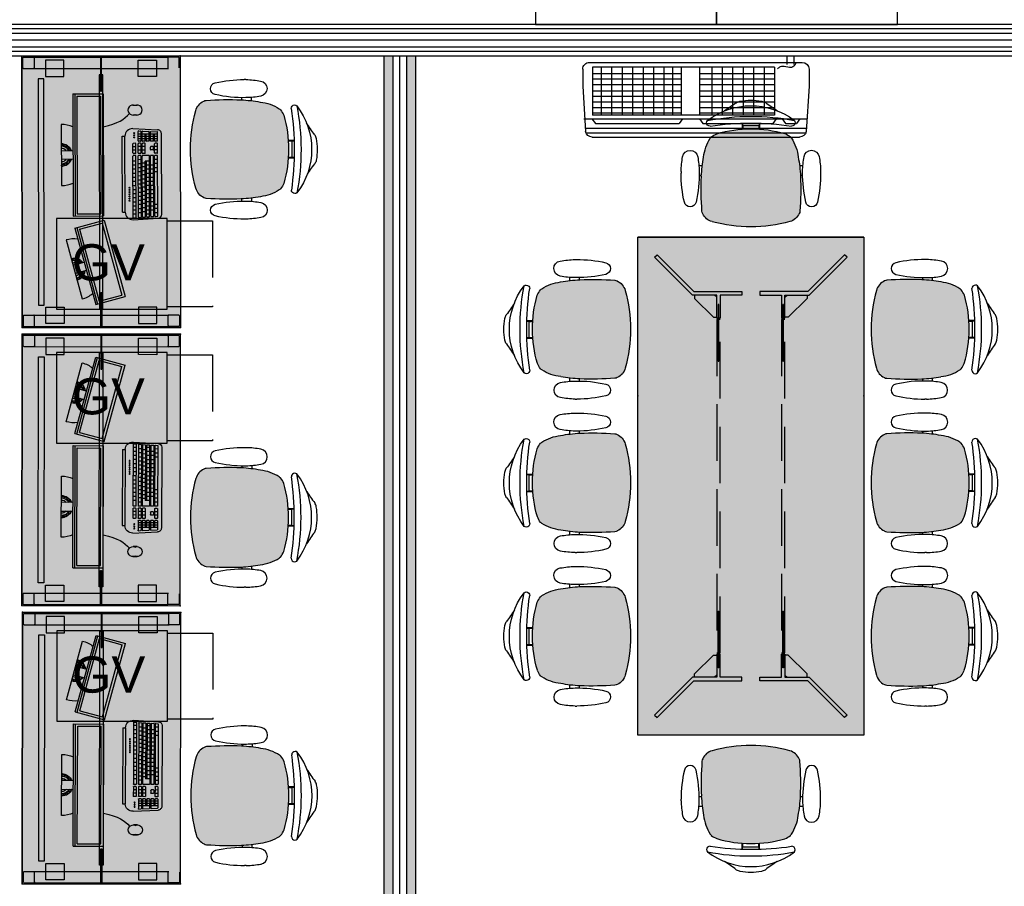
# Model space of a CAD drawing. Header units: inches. Extents: x 340 to 434, y 14 to 254.
# Tile 158 of 182: x 408.76 to 413.11, y 161 to 164.83. Entities that reach past the tile are written whole.
import ezdxf

# ---------------------------------------------------------------- set-up
doc = ezdxf.new("R2010")
doc.units = ezdxf.units.IN
doc.header["$MEASUREMENT"] = 0
doc.linetypes.add('DASHED2', pattern=[0.375, 0.25, -0.125])
for name, color, linetype in [('TJ-DIVISORIA', 96, 'Continuous'), ('TJ-DRYWALL', 132, 'Continuous'), ('TJ-EQUIPAMENTOSELETRÔNICOS', 1, 'Continuous'), ('TJ-LADEVIDRO', 11, 'Continuous'), ('TJ-MOBILIÁRIO', 2, 'Continuous'), ('TJ-MOBILIÁRIOEXISTENTE', 2, 'Continuous'), ('TJ-SPLIT', 142, 'Continuous')]:
    doc.layers.add(name, color=color, linetype=linetype)
doc.styles.add('TipoDeLinha_A', font='arial.ttf')
doc.linetypes.add('BATTING', pattern='A,0.00254,-2.54,[134,ltypeshp.shx,S=2.54,R=0,X=-2.54,Y=0],-5.08,[134,ltypeshp.shx,S=2.54,R=180,X=2.54,Y=0],-2.54', length=10.16254)

# ---------------------------------------------------------------- blocks, each defined once
blk = doc.blocks.new('ALBERFLEX ARMÁRIO BAIXO')
at = {"layer": 'TJ-MOBILIÁRIO'}
for p, q in [((98.9524, 80.6215), (99.7524, 80.6215)), ((99.3524, 80.6015), (99.3524, 80.6215)), ((99.2824, 80.5865), (99.2824, 80.6015)), ((99.3024, 80.5865), (99.2824, 80.5865)), ((99.3024, 80.6015), (99.3024, 80.5865)), ((99.4024, 80.6015), (99.4024, 80.5865)), ((99.4024, 80.5865), (99.4224, 80.5865)), ((99.4224, 80.5865), (99.4224, 80.6015))]:
    blk.add_line(p, q, dxfattribs=at)
at = {"layer": 'TJ-MOBILIÁRIO', "color": 1, "linetype": 'DASHED2', "ltscale": 5}
for p, q in [((98.9524, 80.6015), (99.2876, 80.3833)), ((99.7524, 80.6015), (99.4171, 80.3833))]:
    blk.add_line(p, q, dxfattribs=at)
at = {"layer": 'TJ-MOBILIÁRIO'}
blk.add_lwpolyline([(99.7524, 80.6015), (99.7524, 81.0915), (98.9524, 81.0915), (98.9524, 80.6015)], close=True, dxfattribs=at)
at = {"layer": 'TJ-MOBILIÁRIO', "color": 1, "linetype": 'DASHED2', "ltscale": 5}
for centre, start, end in [((98.9524, 80.6015), 326.9406, 0), ((99.7524, 80.6015), 180, 213.0594)]:
    blk.add_arc(centre, 0.4, start, end, dxfattribs=at)
at = {"layer": 'TJ-MOBILIÁRIO', "color": 84, "insert": (99.3694, 80.7408), "char_height": 0.16, "width": 1.979927, "attachment_point": 5, "style": 'TipoDeLinha_A'}
blk.add_mtext('AB', dxfattribs=at)
blk = doc.blocks.new('A$C794E0566')
for p, q in [((0, 0.0419, 0), (0, 0.9581, 0)), ((0.0191, 0.014, 0), (0.0191, 0.986, 0)), ((0.225, 1, 0), (0.0248, 0.9876, 0)), ((0.0388, 0.0105, 0), (0.0388, 0.9885, 0)), ((0.08, 0.96, 0), (0.0598, 0.9446, 0)), ((0.08, 0.0048, 0), (0.08, 0.991, 0)), ((0.3, 1, 0), (0.225, 1, 0)), ((0.33, 0.03, 0), (0.33, 0.97, 0)), ((0.0598, 0.896, 0), (0.0598, 0.9446, 0)), ((0.3202, 0.9347, 0), (0.3577, 0.9347, 0)), ((0.08, 0.8806, 0), (0.0598, 0.896, 0)), ((0.3202, 0.903, 0), (0.3577, 0.903, 0)), ((0.3577, 0.903, 0), (0.3577, 0.8713, 0)), ((0.08, 0.8555, 0), (0.0598, 0.84, 0)), ((0.0598, 0.5309, 0), (0.0598, 0.84, 0)), ((0.3088, 0.8475, 0), (0.097, 0.8475, 0)), ((0.097, 0.8475, 0), (0.097, 0.0425, 0)), ((0.1065, 0.5152, 0), (0.1065, 0.8475, 0)), ((0.1302, 0.5152, 0), (0.1302, 0.8475, 0)), ((0.1552, 0.5152, 0), (0.1552, 0.8475, 0)), ((0.1802, 0.5152, 0), (0.1802, 0.8475, 0)), ((0.2048, 0.5152, 0), (0.2048, 0.8475, 0)), ((0.232, 0.5152, 0), (0.232, 0.8475, 0)), ((0.257, 0.5152, 0), (0.257, 0.8475, 0)), ((0.2816, 0.5152, 0), (0.2816, 0.8475, 0)), ((0.3088, 0.8475, 0), (0.3088, 0.0425, 0)), ((0.3088, 0.8013, 0), (0.097, 0.8013, 0)), ((0.3088, 0.755, 0), (0.097, 0.755, 0)), ((0.3088, 0.7088, 0), (0.097, 0.7088, 0)), ((0.3088, 0.6625, 0), (0.097, 0.6625, 0)), ((0.3088, 0.6163, 0), (0.097, 0.6163, 0)), ((0.3088, 0.57, 0), (0.097, 0.57, 0)), ((0.08, 0.5154, 0), (0.0598, 0.5309, 0)), ((0.3088, 0.5152, 0), (0.097, 0.5152, 0)), ((0.08, 0.4409, 0), (0.0598, 0.4255, 0)), ((0.0598, 0.0555, 0), (0.0598, 0.4255, 0)), ((0.3088, 0.4352, 0), (0.097, 0.4352, 0)), ((0.3088, 0.3968, 0), (0.097, 0.3968, 0)), ((0.3088, 0.3968, 0), (0.097, 0.3968, 0)), ((0.1065, 0.0425, 0), (0.1065, 0.4352, 0)), ((0.1302, 0.0425, 0), (0.1302, 0.4352, 0)), ((0.1552, 0.0425, 0), (0.1552, 0.4352, 0)), ((0.1802, 0.0425, 0), (0.1802, 0.4352, 0)), ((0.2048, 0.0425, 0), (0.2048, 0.4352, 0)), ((0.232, 0.0425, 0), (0.232, 0.4352, 0)), ((0.257, 0.0425, 0), (0.257, 0.4352, 0)), ((0.2816, 0.0425, 0), (0.2816, 0.4352, 0)), ((0.3088, 0.3588, 0), (0.097, 0.3588, 0)), ((0.3088, 0.3588, 0), (0.097, 0.3588, 0)), ((0.3088, 0.3125, 0), (0.097, 0.3125, 0)), ((0.3088, 0.2663, 0), (0.097, 0.2663, 0)), ((0.3088, 0.2663, 0), (0.097, 0.2663, 0)), ((0.3088, 0.2663, 0), (0.097, 0.2663, 0)), ((0.3088, 0.2663, 0), (0.097, 0.2663, 0)), ((0.3088, 0.22, 0), (0.097, 0.22, 0)), ((0.3088, 0.22, 0), (0.097, 0.22, 0)), ((0.3088, 0.1738, 0), (0.097, 0.1738, 0)), ((0.3088, 0.1738, 0), (0.097, 0.1738, 0)), ((0.3088, 0.1738, 0), (0.097, 0.1738, 0)), ((0.3088, 0.1738, 0), (0.097, 0.1738, 0)), ((0.3088, 0.1275, 0), (0.097, 0.1275, 0)), ((0.3088, 0.1275, 0), (0.097, 0.1275, 0)), ((0.08, 0.04, 0), (0.0598, 0.0555, 0)), ((0.08, 0.04, 0), (0.0598, 0.0555, 0)), ((0.3088, 0.0813, 0), (0.097, 0.0813, 0)), ((0.3088, 0.0813, 0), (0.097, 0.0813, 0)), ((0.3088, 0.0813, 0), (0.097, 0.0813, 0)), ((0.3088, 0.0813, 0), (0.097, 0.0813, 0)), ((0.225, 0, 0), (0.0248, 0.0124, 0)), ((0.225, 0, 0), (0.0248, 0.0124, 0)), ((0.3088, 0.0425, 0), (0.097, 0.0425, 0)), ((0.3088, 0.0425, 0), (0.097, 0.0425, 0)), ((0.3, 0, 0), (0.225, 0, 0)), ((0.3, 0, 0), (0.225, 0, 0))]:
    blk.add_line(p, q)
at = {"lineweight": -3}
blk.add_line((0.3181, 0.9131, 0), (0.3181, 0.9131, 0), dxfattribs=at)
for centre, start, end in [((0.03, 0.9581, 0), 100, 180), ((0.3, 0.97, 0), 0, 90), ((0.03, 0.0419, 0), 180, 260), ((0.03, 0.0419, 0), 180, 260), ((0.3, 0.03, 0), 270, 0), ((0.3, 0.03, 0), 270, 0)]:
    blk.add_arc(centre, 0.03, start, end)
blk.add_spline([(0.3302, 0.943, 0), (0.3101, 0.9289, 0), (0.3101, 0.8973, 0), (0.3101, 0.873, 0), (0.3017, 0.8614, 0)], degree=3, dxfattribs=at)
blk = doc.blocks.new('mesa reta 1.20')
at = {"layer": 'TJ-MOBILIÁRIO'}
h = blk.add_hatch(color=63, dxfattribs=at)
h.set_gradient(color1=(176, 215, 136), color2=(156, 215, 136), tint=0.86, name='INVHEMISPHERICAL')
h.paths.add_polyline_path([(0, 0), (1.2, 0), (1.2, -0.7), (0, -0.7)])
for p, q in [((0, 0), (0, -0.7)), ((1.2, 0), (1.2, -0.7)), ((1.2, -0.7), (0, -0.7))]:
    blk.add_line(p, q, dxfattribs=at)
at = {"layer": 'TJ-MOBILIÁRIO', "color": 51}
blk.add_line((1.2, 0), (0, 0), dxfattribs=at)
at = {"layer": 'TJ-MOBILIÁRIO', "color": 8}
for p, q in [((0.005, -0.008), (0.005, -0.052)), ((0.052, -0.005), (0.008, -0.005)), ((0.055, -0.008), (0.055, -0.052)), ((1.145, -0.008), (1.145, -0.052)), ((1.148, -0.005), (1.192, -0.005)), ((1.195, -0.008), (1.195, -0.052)), ((0.005, -0.052), (0.005, -0.645)), ((0.008, -0.055), (0.052, -0.055)), ((0.055, -0.052), (0.055, -0.648)), ((1.145, -0.052), (1.145, -0.648)), ((1.192, -0.055), (1.148, -0.055)), ((1.195, -0.052), (1.195, -0.645)), ((0.005, -0.692), (0.005, -0.648)), ((0.008, -0.645), (0.052, -0.645)), ((0.055, -0.692), (0.055, -0.648)), ((1.192, -0.645), (1.148, -0.645)), ((1.195, -0.692), (1.195, -0.648)), ((0.052, -0.695), (0.008, -0.695)), ((1.148, -0.695), (1.192, -0.695))]:
    blk.add_line(p, q, dxfattribs=at)
at = {"layer": 'TJ-MOBILIÁRIO'}
blk.add_lwpolyline([(0, 0), (1.2, 0), (1.2, -0.7), (0, -0.7)], close=True, dxfattribs=at)
at = {"layer": 'TJ-MOBILIÁRIO', "color": 51}
blk.add_lwpolyline([(0.1, -0.098), (1.1, -0.098), (1.1, -0.073), (0.1, -0.073)], close=True, dxfattribs=at)
at = {"layer": 'TJ-MOBILIÁRIO', "color": 8}
for points in [[(0.018, -0.105), (0.0905, -0.105), (0.0905, -0.186), (0.018, -0.186)], [(1.182, -0.105), (1.1095, -0.105), (1.1095, -0.186), (1.182, -0.186)], [(0.005, -0.3519), (0.005, -0.3481), (0.155, -0.3481), (0.155, -0.3519)], [(0.083, -0.3575), (1.117, -0.3575), (1.117, -0.3425), (0.083, -0.3425)], [(1.195, -0.3519), (1.195, -0.3481), (1.045, -0.3481), (1.045, -0.3519)], [(0.018, -0.595), (0.0905, -0.595), (0.0905, -0.514), (0.018, -0.514)], [(1.182, -0.595), (1.1095, -0.595), (1.1095, -0.514), (1.182, -0.514)]]:
    blk.add_lwpolyline(points, close=True, dxfattribs=at)
for centre, start, end in [((0.008, -0.008), 90, 180), ((0.052, -0.008), 0, 90), ((1.148, -0.008), 90, 180), ((1.192, -0.008), 0, 90), ((0.008, -0.052), 180, 270), ((0.052, -0.052), 270, 0), ((1.148, -0.052), 180, 270), ((1.192, -0.052), 270, 0), ((0.008, -0.648), 90, 180), ((0.052, -0.648), 0, 90), ((1.192, -0.648), 0, 90), ((0.008, -0.692), 180, 270), ((0.052, -0.692), 270, 0), ((1.192, -0.692), 270, 0)]:
    blk.add_arc(centre, 0.003, start, end, dxfattribs=at)
at = {"layer": 'TJ-MOBILIÁRIO'}
for p in [(0, 0), (1.2, 0), (1.2, 0), (0, -0.7), (1.2, -0.7)]:
    blk.add_point(p, dxfattribs=at)
blk = doc.blocks.new('poltrona diretor giratória')
h = blk.add_hatch(color=20)
h.set_gradient(color1=(255, 63, 0), color2=(255, 63, 0), tint=0.86, name='HEMISPHERICAL')
h.paths.add_polyline_path([(0.2192, -0.3365, 0.030126), (0.2092, -0.2515, 0.112051), (0.1795, -0.168, 0.029573), (0.1748, -0.1625, 0.071823), (0.1505, -0.1482, 0.071429), (0, -0.1266, 0.071429), (-0.1505, -0.1482, 0.071823), (-0.1748, -0.1625, 0.029573), (-0.1795, -0.168, 0.112051), (-0.2092, -0.2515, 0.030126), (-0.2192, -0.3365, 0.026966), (-0.2167, -0.4907, 0.092712), (-0.2134, -0.5016, 0.218944), (-0.1721, -0.5368, 0.069011), (0, -0.5604, 0.069011), (0.1721, -0.5368, 0.218946), (0.2134, -0.5016, 0.102563), (0.2168, -0.4895, 0.026756)])
at = {"layer": 'TJ-MOBILIÁRIO'}
for p, q in [((-0.0388, -0.1022), (-0.0388, -0.128)), ((-0.0361, -0.1021), (-0.0361, -0.1278)), ((-0.0354, -0.1125), (-0.0354, -0.1277)), ((0.0356, -0.1125), (-0.0354, -0.1125)), ((0.0356, -0.1125), (0.0356, -0.1277)), ((0.0363, -0.1021), (0.0363, -0.1278)), ((0.039, -0.1022), (0.039, -0.128)), ((-0.2297, -0.2901, 0), (-0.215, -0.2901, 0)), ((0.215, -0.29, 0), (0.2299, -0.29, 0)), ((-0.2284, -0.3331, 0), (-0.219, -0.3331, 0)), ((0.219, -0.3331, 0), (0.2286, -0.3331, 0))]:
    blk.add_line(p, q, dxfattribs=at)
at = {"layer": 'TJ-MOBILIÁRIO', "linetype": 'Continuous', "ltscale": 25.4}
for p, q in [((-0.3082, -0.3147, 0), (-0.3083, -0.3221, 0)), ((-0.2283, -0.3221, 0), (-0.2284, -0.3147, 0)), ((0.3084, -0.3147, 0), (0.3085, -0.3221, 0))]:
    blk.add_line(p, q, dxfattribs=at)
at = {"layer": 'TJ-MOBILIÁRIO'}
for centre, radius, start, end in [((0, -0.2485), 0.2485, 78.8778, 101.1222), ((0, -0.3411), 0.3164, 52.5531, 127.4469), ((-0.4729, 0.5278), 0.6763, 301.8108, 307.1601), ((-0.0414, -0.0448), 0.0407, 99.1898, 124.2903), ((0.0414, -0.0448), 0.0407, 55.7097, 80.8102), ((0.4729, 0.5278), 0.6763, 232.8399, 238.1892), ((0, -1.099), 1.0272, 79.2072, 100.7928), ((-0.181, -0.0998), 0.015, 139.1833, 180), ((-0.1802, -0.0989), 0.0158, 182.978, 269.4431), ((0, -1.3395), 1.238, 81.623, 98.377), ((0, -0.6615), 0.5349, 89.9995, 106.342), ((0, -0.6615), 0.5349, 73.658, 90.0005), ((0.1802, -0.0989), 0.0158, 270.5569, 357.022), ((0.181, -0.0998), 0.015, 0, 40.8167), ((-0.0105, -0.2752), 0.2001, 147.6271, 173.2006), ((-0.1305, -0.2048), 0.0612, 136.3456, 143.1214), ((-0.113, -0.2396), 0.0988, 112.3141, 128.7465), ((0.113, -0.2396), 0.0988, 51.2535, 67.6859), ((0.1305, -0.2048), 0.0612, 36.8786, 43.6544), ((0.0105, -0.2752), 0.2001, 6.7994, 32.3729), ((0.4905, -0.3769), 0.7109, 169.839, 176.7413), ((-0.4905, -0.3769), 0.7109, 3.2587, 10.161), ((1.2113, -0.3902), 1.4315, 177.8472, 184.0258), ((-1.2113, -0.3902), 1.4315, 355.9742, 2.1528), ((-0.1862, -0.4874), 0.0307, 186.2228, 207.4103), ((-0.1544, -0.4742), 0.065, 204.8741, 254.602), ((0.1544, -0.4742), 0.065, 285.398, 335.1259), ((0.1862, -0.4874), 0.0307, 332.5897, 353.7772), ((-0.0007, 0.0717), 0.6322, 254.3071, 270.046), ((0.0007, 0.0717), 0.6322, 269.954, 285.6929)]:
    blk.add_arc(centre, radius, start, end, dxfattribs=at)
at = {"layer": 'TJ-MOBILIÁRIO', "linetype": 'Continuous', "ltscale": 25.4}
for centre, radius, start, end in [((0.1213, -0.3243, 0), 0.4296, 170.0113, 178.7145), ((-0.2683, -0.2557, 0), 0.034, 9.9832, 170.0168), ((-0.6579, -0.3243, 0), 0.4296, 1.2855, 9.9887), ((0.6581, -0.3243, 0), 0.4296, 170.0113, 178.7145), ((0.2685, -0.2557, 0), 0.034, 9.9832, 170.0168), ((-0.1211, -0.3243, 0), 0.4296, 1.2855, 9.9887), ((0.2592, -0.3251, 0), 0.5675, 179.7013, 192.8268), ((-0.7958, -0.3251, 0), 0.5675, 347.1732, 0.2987), ((0.795, -0.3253, 0), 0.5665, 178.9303, 192.8326), ((-0.259, -0.3251, 0), 0.5675, 347.1732, 0.2987), ((-0.2683, -0.4452, 0), 0.0265, 192.8268, 347.1732), ((0.2685, -0.4452, 0), 0.0265, 192.8268, 347.1732)]:
    blk.add_arc(centre, radius, start, end, dxfattribs=at)
blk = doc.blocks.new('COMPUTADOR 2 MONITORES')
at = {"layer": 'TJ-MOBILIÁRIO', "linetype": 'Continuous'}
for p, q in [((0.135, 0), (-0.135, 0)), ((-0.3757, -0.0195), (-0.6365, -0.0894)), ((-0.3236, -0.0591), (-0.6617, -0.1497)), ((-0.3236, -0.0591), (-0.2889, -0.1888)), ((0.27, -0.0517), (-0.27, -0.0517)), ((-0.27, -0.0517), (-0.27, -0.1859)), ((0.27, -0.0517), (0.27, -0.1859)), ((-0.6617, -0.1497), (-0.627, -0.2794)), ((-0.2889, -0.1888), (-0.627, -0.2794)), ((0.27, -0.1859), (-0.27, -0.1859)), ((-0.2542, -0.27), (0.0823, -0.27)), ((-0.2542, -0.27), (-0.2542, -0.2819)), ((-0.2542, -0.2819), (0.0823, -0.2819)), ((0.0823, -0.27), (0.0823, -0.2819)), ((-0.2871, -0.3166), (-0.2812, -0.4265)), ((0.1152, -0.3166), (0.1093, -0.4265)), ((0.1753, -0.3361), (0.1753, -0.3178)), ((0.2196, -0.3178), (0.2196, -0.3361)), ((-0.2647, -0.443), (0.0928, -0.443))]:
    blk.add_line(p, q, dxfattribs=at)
at = {"layer": 'TJ-MOBILIÁRIO', "color": 1, "linetype": 'Continuous'}
for p, q in [((-0.4597, -0.0429), (-0.458, -0.0439)), ((-0.0484, -0.0042), (-0.0476, -0.0012)), ((-0.0484, -0.0042), (-0.0461, -0.0064)), ((-0.0476, -0.0012), (-0.0445, -0.0004)), ((-0.0461, -0.0064), (-0.0431, -0.0056)), ((-0.0456, -0.0147), (-0.0447, -0.0116)), ((-0.0456, -0.0147), (-0.0433, -0.0169)), ((-0.0447, -0.0116), (-0.0417, -0.0108)), ((-0.0445, -0.0004), (-0.0423, -0.0026)), ((-0.0433, -0.0169), (-0.0403, -0.0161)), ((-0.0431, -0.0056), (-0.0423, -0.0026)), ((-0.0426, -0.0246), (-0.0419, -0.0221)), ((-0.0419, -0.0221), (-0.0389, -0.0213)), ((-0.0417, -0.0108), (-0.0395, -0.013)), ((-0.0415, -0.0263), (-0.0405, -0.0273)), ((-0.0405, -0.0273), (-0.0375, -0.0265)), ((-0.0403, -0.0161), (-0.0395, -0.013)), ((-0.0389, -0.0213), (-0.0367, -0.0235)), ((-0.0375, -0.0265), (-0.0367, -0.0235)), ((-0.0373, -0.0321), (-0.0361, -0.0318)), ((-0.0361, -0.0318), (-0.0339, -0.034)), ((-0.0351, -0.0175), (-0.0351, -0.0174)), ((-0.0351, -0.0175), (-0.0351, -0.0175)), ((-0.0343, -0.0353), (-0.0339, -0.034)), ((-0.0323, -0.0279), (-0.0315, -0.0249)), ((-0.0323, -0.0279), (-0.0301, -0.0301)), ((-0.0315, -0.0249), (-0.0305, -0.0246)), ((-0.0301, -0.0301), (-0.0271, -0.0293)), ((-0.0295, -0.0384), (-0.0287, -0.0354)), ((-0.0295, -0.0384), (-0.0273, -0.0406)), ((-0.0287, -0.0354), (-0.0257, -0.0346)), ((-0.0273, -0.0406), (-0.0243, -0.0398)), ((-0.0271, -0.0293), (-0.0269, -0.0285)), ((-0.0257, -0.0346), (-0.0235, -0.0368)), ((-0.0243, -0.0398), (-0.0235, -0.0368)), ((-0.0192, -0.0517), (-0.0192, 0)), ((0.0192, 0), (0.0192, -0.0517)), ((0.02, -0.0419), (0.0208, -0.0389)), ((0.02, -0.0419), (0.022, -0.044)), ((0.0205, -0.0334), (0.0224, -0.0329)), ((0.0208, -0.0389), (0.0238, -0.0381)), ((0.0224, -0.0329), (0.0227, -0.032)), ((0.0238, -0.0381), (0.026, -0.0403)), ((0.0256, -0.042), (0.026, -0.0403)), ((0.0276, -0.0343), (0.0284, -0.0313)), ((0.0276, -0.0343), (0.0298, -0.0365)), ((0.0284, -0.0313), (0.0315, -0.0305)), ((0.0298, -0.0365), (0.0329, -0.0357)), ((0.03, -0.0252), (0.0301, -0.0252)), ((0.0301, -0.0252), (0.0301, -0.0251)), ((0.0315, -0.0305), (0.0337, -0.0327)), ((0.0329, -0.0357), (0.0337, -0.0327)), ((0.0346, -0.0183), (0.0347, -0.0184)), ((0.0347, -0.0184), (0.0377, -0.0176)), ((0.0353, -0.0266), (0.0361, -0.0236)), ((0.0353, -0.0266), (0.0375, -0.0288)), ((0.0361, -0.0236), (0.0391, -0.0228)), ((0.037, -0.013), (0.0385, -0.0145)), ((0.0375, -0.0288), (0.0404, -0.0281)), ((0.0377, -0.0176), (0.0385, -0.0145)), ((0.0391, -0.0228), (0.0413, -0.025)), ((0.0401, -0.0085), (0.041, -0.0055)), ((0.0401, -0.0085), (0.0424, -0.0107)), ((0.0406, -0.0278), (0.0413, -0.025)), ((0.041, -0.0055), (0.044, -0.0047)), ((0.0424, -0.0107), (0.0454, -0.0099)), ((0.0429, -0.019), (0.0438, -0.016)), ((0.0429, -0.019), (0.0446, -0.0207)), ((0.0438, -0.016), (0.0468, -0.0151)), ((0.044, -0.0047), (0.0462, -0.0069)), ((0.0454, -0.0099), (0.0462, -0.0069)), ((0.0468, -0.0151), (0.0468, -0.0152)), ((0.0478, -0.0009), (0.0491, -0.0022)), ((-0.3214, -0.0675), (-0.6595, -0.158)), ((-0.3286, -0.0793), (-0.6474, -0.1647)), ((-0.5517, -0.0679), (-0.549, -0.0663)), ((-0.5517, -0.071), (-0.5517, -0.0679)), ((-0.5517, -0.071), (-0.549, -0.0726)), ((-0.549, -0.0663), (-0.5463, -0.0679)), ((-0.549, -0.0726), (-0.5463, -0.071)), ((-0.5463, -0.071), (-0.5463, -0.0679)), ((-0.5463, -0.0773), (-0.5436, -0.0757)), ((-0.5463, -0.0804), (-0.5463, -0.0773)), ((-0.5463, -0.0804), (-0.5436, -0.082)), ((-0.5436, -0.0757), (-0.5409, -0.0773)), ((-0.5436, -0.082), (-0.5409, -0.0804)), ((-0.5409, -0.0804), (-0.5409, -0.0773)), ((-0.5409, -0.0867), (-0.5382, -0.0851)), ((-0.5409, -0.0892), (-0.5409, -0.0867)), ((-0.5382, -0.0851), (-0.5355, -0.0867)), ((-0.5355, -0.0804), (-0.5354, -0.0804)), ((-0.5355, -0.0804), (-0.5355, -0.0804)), ((-0.5355, -0.0898), (-0.5355, -0.0867)), ((-0.53, -0.0867), (-0.5291, -0.0861)), ((-0.53, -0.0898), (-0.53, -0.0867)), ((-0.5112, -0.1094), (-0.5246, -0.0594)), ((-0.4875, -0.0495), (-0.4742, -0.0995)), ((-0.4776, -0.0814), (-0.4759, -0.0804)), ((-0.4759, -0.0804), (-0.4759, -0.0795)), ((-0.4759, -0.0867), (-0.4732, -0.0851)), ((-0.4759, -0.0898), (-0.4759, -0.0867)), ((-0.4732, -0.0851), (-0.4705, -0.0867)), ((-0.4706, -0.0711), (-0.4705, -0.071)), ((-0.4705, -0.071), (-0.4705, -0.0709)), ((-0.4705, -0.0773), (-0.4678, -0.0757)), ((-0.4705, -0.0804), (-0.4705, -0.0773)), ((-0.4705, -0.0804), (-0.4678, -0.082)), ((-0.4705, -0.0884), (-0.4705, -0.0867)), ((-0.4679, -0.0632), (-0.4678, -0.0632)), ((-0.4678, -0.0632), (-0.4651, -0.0617)), ((-0.4678, -0.0757), (-0.4651, -0.0773)), ((-0.4678, -0.082), (-0.4651, -0.0804)), ((-0.467, -0.0574), (-0.4651, -0.0585)), ((-0.4651, -0.0492), (-0.4624, -0.0476)), ((-0.4651, -0.0523), (-0.4651, -0.0492)), ((-0.4651, -0.0523), (-0.4624, -0.0538)), ((-0.4651, -0.0617), (-0.4651, -0.0585)), ((-0.4651, -0.0679), (-0.4624, -0.0663)), ((-0.4651, -0.071), (-0.4651, -0.0679)), ((-0.4651, -0.071), (-0.4624, -0.0726)), ((-0.4651, -0.0804), (-0.4651, -0.0773)), ((-0.4624, -0.0476), (-0.4597, -0.0492)), ((-0.4624, -0.0538), (-0.4597, -0.0523)), ((-0.4624, -0.0663), (-0.4597, -0.0679)), ((-0.4624, -0.0726), (-0.4598, -0.0711)), ((-0.4597, -0.0523), (-0.4597, -0.0492)), ((-0.4597, -0.0585), (-0.457, -0.057)), ((-0.4597, -0.0617), (-0.4597, -0.0585)), ((-0.4597, -0.0617), (-0.4576, -0.0629)), ((-0.4597, -0.0708), (-0.4597, -0.0679)), ((-0.457, -0.057), (-0.457, -0.057)), ((-0.3286, -0.0793), (-0.3017, -0.1796)), ((0.27, -0.0604), (-0.27, -0.0604)), ((0.26, -0.0699), (-0.26, -0.0699)), ((-0.26, -0.0699), (-0.26, -0.1738)), ((0.26, -0.0699), (0.26, -0.1738)), ((-0.5394, -0.0906), (-0.5382, -0.0913)), ((-0.5382, -0.0913), (-0.5355, -0.0898)), ((-0.5338, -0.0951), (-0.5328, -0.0945)), ((-0.5328, -0.0945), (-0.53, -0.096)), ((-0.53, -0.0898), (-0.5273, -0.0913)), ((-0.53, -0.0974), (-0.53, -0.096)), ((-0.5273, -0.0913), (-0.5246, -0.0898)), ((-0.5246, -0.0898), (-0.5246, -0.089)), ((-0.5246, -0.096), (-0.5219, -0.0945)), ((-0.5246, -0.0992), (-0.5246, -0.096)), ((-0.5246, -0.0992), (-0.5219, -0.1007)), ((-0.5219, -0.0945), (-0.5192, -0.096)), ((-0.5219, -0.1007), (-0.5192, -0.0992)), ((-0.5192, -0.0992), (-0.5192, -0.096)), ((-0.4759, -0.0898), (-0.4734, -0.0912)), ((-0.6474, -0.1647), (-0.6205, -0.265)), ((0.26, -0.1738), (-0.26, -0.1738)), ((-0.3017, -0.1796), (-0.6205, -0.265)), ((-0.2789, -0.319), (-0.2784, -0.3284)), ((-0.2771, -0.317), (-0.0057, -0.317)), ((-0.277, -0.3418), (-0.2765, -0.3512)), ((-0.2766, -0.3302), (-0.0057, -0.3302)), ((-0.2751, -0.3398), (-0.0057, -0.3398)), ((-0.2635, -0.3302), (-0.2635, -0.317)), ((-0.257, -0.353), (-0.257, -0.3398)), ((-0.2452, -0.3302), (-0.2452, -0.317)), ((-0.2387, -0.353), (-0.2387, -0.3398)), ((-0.2272, -0.3302), (-0.2272, -0.317)), ((-0.2206, -0.353), (-0.2206, -0.3398)), ((-0.2091, -0.3302), (-0.2091, -0.317)), ((-0.2026, -0.353), (-0.2026, -0.3398)), ((-0.1911, -0.3302), (-0.1911, -0.317)), ((-0.1845, -0.353), (-0.1845, -0.3398)), ((-0.173, -0.3302), (-0.173, -0.317)), ((-0.1665, -0.353), (-0.1665, -0.3398)), ((-0.1549, -0.3302), (-0.1549, -0.317)), ((-0.1484, -0.353), (-0.1484, -0.3398)), ((-0.1369, -0.3302), (-0.1369, -0.317)), ((-0.1303, -0.353), (-0.1303, -0.3398)), ((-0.1188, -0.3302), (-0.1188, -0.317)), ((-0.1123, -0.353), (-0.1123, -0.3398)), ((-0.1008, -0.3302), (-0.1008, -0.317)), ((-0.0942, -0.353), (-0.0942, -0.3398)), ((-0.0827, -0.3302), (-0.0827, -0.317)), ((-0.0762, -0.353), (-0.0762, -0.3398)), ((-0.0646, -0.3302), (-0.0646, -0.317)), ((-0.0581, -0.353), (-0.0581, -0.3398)), ((-0.0466, -0.3302), (-0.0466, -0.317)), ((-0.04, -0.353), (-0.04, -0.3398)), ((-0.0285, -0.3302), (-0.0285, -0.317)), ((-0.022, -0.353), (-0.022, -0.3398)), ((-0.0038, -0.3283), (-0.0038, -0.3189)), ((-0.0038, -0.3511), (-0.0038, -0.3416)), ((0.0058, -0.3283), (0.0058, -0.3189)), ((0.0058, -0.3511), (0.0058, -0.3416)), ((0.0076, -0.317), (0.0484, -0.317)), ((0.0076, -0.3302), (0.0484, -0.3302)), ((0.0076, -0.3398), (0.0484, -0.3398)), ((0.0206, -0.3302), (0.0206, -0.317)), ((0.0206, -0.353), (0.0206, -0.3398)), ((0.0355, -0.3302), (0.0355, -0.317)), ((0.0355, -0.353), (0.0355, -0.3398)), ((0.0503, -0.3283), (0.0503, -0.3189)), ((0.0503, -0.3511), (0.0503, -0.3416)), ((0.0599, -0.3511), (0.0599, -0.3416)), ((0.0617, -0.3398), (0.1032, -0.3398)), ((0.07, -0.353), (0.07, -0.3398)), ((0.0802, -0.353), (0.0802, -0.3398)), ((0.0904, -0.353), (0.0904, -0.3398)), ((0.1051, -0.3418), (0.1046, -0.3512)), ((-0.276, -0.36), (-0.2755, -0.3695)), ((-0.275, -0.3783), (-0.2745, -0.3877)), ((-0.2746, -0.353), (-0.0057, -0.353)), ((-0.2741, -0.358), (-0.0057, -0.358)), ((-0.2736, -0.3712), (-0.0285, -0.3712)), ((-0.2731, -0.3763), (-0.0285, -0.3763)), ((-0.2726, -0.3895), (-0.0057, -0.3895)), ((-0.2635, -0.3895), (-0.2635, -0.3763)), ((-0.2524, -0.3712), (-0.2524, -0.358)), ((-0.2452, -0.3895), (-0.2452, -0.3763)), ((-0.2343, -0.3712), (-0.2343, -0.358)), ((-0.2272, -0.3895), (-0.2272, -0.3763)), ((-0.2163, -0.3712), (-0.2163, -0.358)), ((-0.2091, -0.3895), (-0.2091, -0.3763)), ((-0.1982, -0.3712), (-0.1982, -0.358)), ((-0.1911, -0.3895), (-0.1911, -0.3763)), ((-0.1801, -0.3712), (-0.1801, -0.358)), ((-0.173, -0.3895), (-0.173, -0.3763)), ((-0.1621, -0.3712), (-0.1621, -0.358)), ((-0.1549, -0.3895), (-0.1549, -0.3763)), ((-0.144, -0.3712), (-0.144, -0.358)), ((-0.1369, -0.3895), (-0.1369, -0.3763)), ((-0.126, -0.3712), (-0.126, -0.358)), ((-0.1188, -0.3895), (-0.1188, -0.3763)), ((-0.1079, -0.3712), (-0.1079, -0.358)), ((-0.1008, -0.3895), (-0.1008, -0.3763)), ((-0.0898, -0.3712), (-0.0898, -0.358)), ((-0.0827, -0.3895), (-0.0827, -0.3763)), ((-0.0718, -0.3712), (-0.0718, -0.358)), ((-0.0646, -0.3895), (-0.0646, -0.3763)), ((-0.0537, -0.3712), (-0.0537, -0.358)), ((-0.0466, -0.3895), (-0.0466, -0.3763)), ((-0.038, -0.3712), (-0.038, -0.358)), ((-0.0285, -0.3895), (-0.0285, -0.3712)), ((-0.0038, -0.3876), (-0.0038, -0.3599)), ((0.0058, -0.3694), (0.0058, -0.3599)), ((0.0076, -0.353), (0.0484, -0.353)), ((0.0076, -0.358), (0.0484, -0.358)), ((0.0076, -0.3712), (0.0484, -0.3712)), ((0.0206, -0.3712), (0.0206, -0.358)), ((0.0355, -0.3712), (0.0355, -0.358)), ((0.0503, -0.3694), (0.0503, -0.3599)), ((0.0599, -0.3694), (0.0599, -0.3599)), ((0.0599, -0.3876), (0.0599, -0.3782)), ((0.0617, -0.353), (0.1027, -0.353)), ((0.0617, -0.358), (0.1022, -0.358)), ((0.0617, -0.3712), (0.0904, -0.3712)), ((0.0617, -0.3763), (0.0904, -0.3763)), ((0.0617, -0.3895), (0.1007, -0.3895)), ((0.07, -0.3712), (0.07, -0.358)), ((0.07, -0.3895), (0.07, -0.3763)), ((0.0802, -0.3712), (0.0802, -0.358)), ((0.0802, -0.3895), (0.0802, -0.3763)), ((0.0904, -0.3895), (0.0904, -0.358)), ((0.1041, -0.36), (0.1026, -0.3877)), ((-0.274, -0.3965), (-0.2735, -0.406)), ((-0.273, -0.4148), (-0.2725, -0.4243)), ((-0.2721, -0.3946), (-0.0057, -0.3946)), ((-0.2716, -0.4078), (-0.0057, -0.4078)), ((-0.2712, -0.4128), (-0.0057, -0.4128)), ((-0.2706, -0.426), (-0.0057, -0.426)), ((-0.2566, -0.426), (-0.2566, -0.4128)), ((-0.2452, -0.4078), (-0.2452, -0.3946)), ((-0.2383, -0.426), (-0.2383, -0.4128)), ((-0.2272, -0.4078), (-0.2272, -0.3946)), ((-0.2202, -0.426), (-0.2202, -0.4128)), ((-0.2091, -0.4078), (-0.2091, -0.3946)), ((-0.1911, -0.4078), (-0.1911, -0.3946)), ((-0.173, -0.4078), (-0.173, -0.3946)), ((-0.1549, -0.4078), (-0.1549, -0.3946)), ((-0.1369, -0.4078), (-0.1369, -0.3946)), ((-0.1188, -0.4078), (-0.1188, -0.3946)), ((-0.1008, -0.4078), (-0.1008, -0.3946)), ((-0.0827, -0.4078), (-0.0827, -0.3946)), ((-0.0757, -0.426), (-0.0757, -0.4128)), ((-0.0646, -0.4078), (-0.0646, -0.3946)), ((-0.0577, -0.426), (-0.0577, -0.4128)), ((-0.0466, -0.4078), (-0.0466, -0.3946)), ((-0.0396, -0.426), (-0.0396, -0.4128)), ((-0.0215, -0.426), (-0.0215, -0.4128)), ((-0.0038, -0.4059), (-0.0038, -0.3964)), ((-0.0038, -0.4241), (-0.0038, -0.4147)), ((0.0058, -0.4241), (0.0058, -0.4147)), ((0.0076, -0.4128), (0.0484, -0.4128)), ((0.0076, -0.426), (0.0484, -0.426)), ((0.0206, -0.4059), (0.0206, -0.3964)), ((0.0206, -0.426), (0.0206, -0.4128)), ((0.0225, -0.3946), (0.0336, -0.3946)), ((0.0225, -0.4078), (0.0336, -0.4078)), ((0.0355, -0.4059), (0.0355, -0.3964)), ((0.0355, -0.426), (0.0355, -0.4128)), ((0.0503, -0.4241), (0.0503, -0.4147)), ((0.0599, -0.4059), (0.0599, -0.3964)), ((0.0599, -0.4241), (0.0599, -0.4147)), ((0.0617, -0.3946), (0.1002, -0.3946)), ((0.0617, -0.4078), (0.0904, -0.4078)), ((0.0617, -0.4128), (0.0904, -0.4128)), ((0.0617, -0.426), (0.0987, -0.426)), ((0.07, -0.4078), (0.07, -0.3946)), ((0.07, -0.426), (0.07, -0.4128)), ((0.0802, -0.4078), (0.0802, -0.3946)), ((0.0802, -0.426), (0.0802, -0.4128)), ((0.0904, -0.426), (0.0904, -0.3946)), ((0.1021, -0.3965), (0.1006, -0.4243))]:
    blk.add_line(p, q, dxfattribs=at)
for centre in [(-0.2032, -0.3012), (-0.1937, -0.3012), (-0.1841, -0.3012), (-0.1745, -0.3012), (-0.1649, -0.3012), (-0.1553, -0.3012), (-0.1458, -0.3012), (0.0762, -0.3227), (0.0858, -0.3227), (0.0953, -0.3227)]:
    blk.add_circle(centre, 0.0022, dxfattribs=at)
at = {"layer": 'TJ-MOBILIÁRIO', "linetype": 'Continuous'}
for centre, radius, start, end in [((0, 0), 0.135, 180, 202.5402), ((0, 0), 0.135, 337.4598, 0), ((-0.5061, -0.0545), 0.135, 352.4598, 15), ((-0.5061, -0.0545), 0.135, 195, 217.5402), ((-0.2542, -0.3149), 0.033, 90, 183.0941), ((0.0823, -0.3149), 0.033, 356.9059, 90), ((0.1975, -0.3178), 0.0222, 335.5382, 204.4618), ((0.1975, -0.3361), 0.0222, 155.5382, 24.4618), ((-0.2647, -0.4265), 0.0165, 180, 270), ((0.0928, -0.4265), 0.0165, 270, 360)]:
    blk.add_arc(centre, radius, start, end, dxfattribs=at)
at = {"layer": 'TJ-MOBILIÁRIO', "color": 1, "linetype": 'Continuous'}
for centre, radius, start, end in [((0, 0), 0.0492, 180, 247.0419), ((0, 0), 0.0392, 180, 240.6857), ((0, 0), 0.0292, 180, 228.9013), ((0, 0), 0.0292, 311.0987, 0), ((0, 0), 0.0392, 299.3143, 0), ((0, 0), 0.0492, 292.9581, 0), ((-0.5061, -0.0545), 0.0492, 307.9581, 15), ((-0.5061, -0.0545), 0.0492, 195, 262.0419), ((-0.5061, -0.0545), 0.0392, 195, 255.6857), ((-0.5061, -0.0545), 0.0292, 195, 243.9013), ((-0.5061, -0.0545), 0.0292, 326.0987, 15), ((-0.5061, -0.0545), 0.0392, 314.3143, 15), ((-0.2771, -0.3189), 0.00187, 90, 183.0941), ((-0.2766, -0.3283), 0.00187, 183.0941, 270), ((-0.2751, -0.3416), 0.00187, 90, 183.0941), ((-0.0057, -0.3189), 0.00187, 360, 90), ((-0.0057, -0.3283), 0.00187, 270, 360), ((-0.0057, -0.3416), 0.00187, 360, 90), ((0.0076, -0.3189), 0.00187, 90, 180), ((0.0076, -0.3283), 0.00187, 180, 270), ((0.0076, -0.3416), 0.00187, 90, 180), ((0.0484, -0.3189), 0.00187, 360, 90), ((0.0484, -0.3283), 0.00187, 270, 360), ((0.0484, -0.3416), 0.00187, 360, 90), ((0.0617, -0.3416), 0.00187, 90, 180), ((0.1032, -0.3416), 0.00187, 356.9059, 90), ((-0.2746, -0.3511), 0.00187, 183.0941, 270), ((-0.2741, -0.3599), 0.00187, 90, 183.0941), ((-0.2736, -0.3694), 0.00187, 183.0941, 270), ((-0.2731, -0.3782), 0.00187, 90, 183.0941), ((-0.2726, -0.3876), 0.00187, 183.0941, 270), ((-0.0057, -0.3511), 0.00187, 270, 360), ((-0.0057, -0.3599), 0.00187, 360, 90), ((-0.0057, -0.3876), 0.00187, 270, 360), ((0.0076, -0.3511), 0.00187, 180, 270), ((0.0076, -0.3599), 0.00187, 90, 180), ((0.0076, -0.3694), 0.00187, 180, 270), ((0.0484, -0.3511), 0.00187, 270, 360), ((0.0484, -0.3599), 0.00187, 360, 90), ((0.0484, -0.3694), 0.00187, 270, 360), ((0.0617, -0.3511), 0.00187, 180, 270), ((0.0617, -0.3599), 0.00187, 90, 180), ((0.0617, -0.3694), 0.00187, 180, 270), ((0.0617, -0.3782), 0.00187, 90, 180), ((0.0617, -0.3876), 0.00187, 180, 270), ((0.1007, -0.3876), 0.00187, 270, 356.9059), ((0.1022, -0.3599), 0.00187, 356.9059, 90), ((0.1027, -0.3511), 0.00187, 270, 356.9059), ((-0.2721, -0.3964), 0.00187, 90, 183.0941), ((-0.2716, -0.4059), 0.00187, 183.0941, 270), ((-0.2712, -0.4147), 0.00187, 90, 183.0941), ((-0.2706, -0.4241), 0.00187, 183.0941, 270), ((-0.0057, -0.3964), 0.00187, 360, 90), ((-0.0057, -0.4059), 0.00187, 270, 360), ((-0.0057, -0.4147), 0.00187, 360, 90), ((-0.0057, -0.4241), 0.00187, 270, 360), ((0.0076, -0.4147), 0.00187, 90, 180), ((0.0076, -0.4241), 0.00187, 180, 270), ((0.0225, -0.3964), 0.00187, 90, 180), ((0.0225, -0.4059), 0.00187, 180, 270), ((0.0336, -0.3964), 0.00187, 360, 90), ((0.0336, -0.4059), 0.00187, 270, 360), ((0.0484, -0.4147), 0.00187, 360, 90), ((0.0484, -0.4241), 0.00187, 270, 360), ((0.0617, -0.3964), 0.00187, 90, 180), ((0.0617, -0.4059), 0.00187, 180, 270), ((0.0617, -0.4147), 0.00187, 90, 180), ((0.0617, -0.4241), 0.00187, 180, 270), ((0.0987, -0.4241), 0.00187, 270, 356.9059), ((0.1002, -0.3964), 0.00187, 356.9059, 90)]:
    blk.add_arc(centre, radius, start, end, dxfattribs=at)
blk.add_open_spline([(0.1244, -0.1859), (0.138, -0.2516), (0.1571, -0.2797), (0.1817, -0.3022)], degree=3, dxfattribs=at)
blk = doc.blocks.new('ALBERFLEX GAVETEIRO VOLANTE 3 GAV')
at = {"layer": 'TJ-MOBILIÁRIO', "color": 1, "linetype": 'DASHED2'}
for p, q in [((99.4797, 84.1794), (99.6797, 84.1794)), ((99.6797, 84.1794), (99.6797, 83.7994)), ((99.6797, 83.7994), (99.4797, 83.7994))]:
    blk.add_line(p, q, dxfattribs=at)
at = {"layer": 'TJ-MOBILIÁRIO'}
blk.add_lwpolyline([(98.9897, 83.7894), (99.4797, 83.7894), (99.4797, 84.1894), (98.9897, 84.1894)], close=True, dxfattribs=at)
at = {"layer": 'TJ-MOBILIÁRIO', "color": 150, "insert": (99.2196, 83.9949), "char_height": 0.16, "width": 1.979927, "attachment_point": 5, "style": 'TipoDeLinha_A'}
blk.add_mtext('GV', dxfattribs=at)
blk = doc.blocks.new('MESA DIRETOR RETA')
at = {"layer": 'TJ-MOBILIÁRIO'}
h = blk.add_hatch(color=33, dxfattribs=at)
h.dxf.hatch_style = 1
h.set_gradient(color1=(226, 157, 54), color2=(227, 160, 59), one_color=1, tint=0.56)
h.paths.add_polyline_path([(0, 0), (2.2, 0), (2.2, -1), (0, -1)])
at = {"layer": 'TJ-MOBILIÁRIO', "linetype": 'Continuous'}
for p, q in [((0, 0), (2.2, 0)), ((0, -1), (0, 0)), ((0, 0), (0, -1)), ((2.2, 0), (2.2, -1)), ((2.2, -1), (0, -1))]:
    blk.add_line(p, q, dxfattribs=at)
at = {"layer": 'TJ-MOBILIÁRIO', "color": 0}
blk.add_lwpolyline([(0, 0), (2.2, 0), (2.2, -1), (0, -1)], close=True, dxfattribs=at)
at = {"layer": 'TJ-MOBILIÁRIO', "color": 253, "linetype": 'DASHED2'}
for points in [[(0.2552, -0.3643), (0.3572, -0.3643), (0.3572, -0.3493), (0.2552, -0.3493), (0.2552, -0.2423), (0.0876, -0.0747), (0.077, -0.0853), (0.2402, -0.2485), (0.2402, -0.4603), (0.2552, -0.4603), (0.2552, -0.3643)], [(1.9448, -0.3643), (1.8428, -0.3643), (1.8428, -0.3493), (1.9448, -0.3493), (1.9448, -0.2423), (2.1124, -0.0747), (2.123, -0.0853), (1.9598, -0.2485), (1.9598, -0.4603), (1.9448, -0.4603), (1.9448, -0.3643)], [(0.2552, -0.3393), (0.2552, -0.2513), (0.2702, -0.2513), (0.3532, -0.3343), (0.3532, -0.3493), (0.2652, -0.3493), (0.2552, -0.3393)], [(1.9448, -0.3393), (1.9448, -0.2513), (1.9298, -0.2513), (1.8468, -0.3343), (1.8468, -0.3493), (1.9348, -0.3493), (1.9448, -0.3393)], [(0.2552, -0.6357), (0.3572, -0.6357), (0.3572, -0.6507), (0.2552, -0.6507), (0.2552, -0.7577), (0.0876, -0.9253), (0.077, -0.9147), (0.2402, -0.7515), (0.2402, -0.5397), (0.2552, -0.5397), (0.2552, -0.6357)], [(1.9448, -0.6357), (1.8428, -0.6357), (1.8428, -0.6507), (1.9448, -0.6507), (1.9448, -0.7577), (2.1124, -0.9253), (2.123, -0.9147), (1.9598, -0.7515), (1.9598, -0.5397), (1.9448, -0.5397), (1.9448, -0.6357)], [(0.2552, -0.6607), (0.2552, -0.7487), (0.2702, -0.7487), (0.3532, -0.6657), (0.3532, -0.6507), (0.2652, -0.6507), (0.2552, -0.6607)], [(1.9448, -0.6607), (1.9448, -0.7487), (1.9298, -0.7487), (1.8468, -0.6657), (1.8468, -0.6507), (1.9348, -0.6507), (1.9448, -0.6607)]]:
    blk.add_lwpolyline(points, dxfattribs=at)
for points in [[(0.5472, -0.3549), (0.2972, -0.3549), (0.2972, -0.3587), (0.5472, -0.3587)], [(1.837, -0.3643), (1.837, -0.3493), (0.363, -0.3493), (0.363, -0.3643)], [(1.6528, -0.3549), (1.9028, -0.3549), (1.9028, -0.3587), (1.6528, -0.3587)], [(0.5472, -0.6413), (0.2972, -0.6413), (0.2972, -0.6451), (0.5472, -0.6451)], [(1.837, -0.6507), (1.837, -0.6357), (0.363, -0.6357), (0.363, -0.6507)], [(1.6528, -0.6413), (1.9028, -0.6413), (1.9028, -0.6451), (1.6528, -0.6451)]]:
    blk.add_lwpolyline(points, close=True, dxfattribs=at)
at = {"layer": 'TJ-MOBILIÁRIO'}
for p in [(0.7, 0), (0.7, -1)]:
    blk.add_point(p, dxfattribs=at)

msp = doc.modelspace()

# ---------------------------------------------------------------- hatches: boundary and pattern name
at = {"layer": 'TJ-DIVISORIA'}
h = msp.add_hatch(color=256, dxfattribs=at)
h.dxf.hatch_style = 1
h.paths.add_polyline_path([(410.5058, 164.668), (410.4658, 164.668), (410.4658, 160.7193), (410.4058, 160.7193), (410.4058, 164.668), (410.3658, 164.668), (410.3658, 160.6793), (410.5058, 160.6793)])

# ---------------------------------------------------------------- linework, layer by layer
for p, q in [((410.3658, 164.668), (410.3658, 160.6793)), ((410.4058, 164.668), (410.4058, 160.7193)), ((410.4658, 164.668), (410.4658, 160.7193)), ((410.5058, 164.668), (410.5058, 160.6493))]:
    msp.add_line(p, q, dxfattribs=at)
at = {"layer": 'TJ-DRYWALL'}
for p, q in [((414.2052, 164.808), (407.1223, 164.808)), ((414.2052, 164.788), (407.1223, 164.788)), ((414.2052, 164.768), (407.1223, 164.768)), ((414.2052, 164.708), (407.1223, 164.708)), ((414.2052, 164.688), (407.1223, 164.688)), ((414.2052, 164.668), (407.1223, 164.668))]:
    msp.add_line(p, q, dxfattribs=at)
at = {"layer": 'TJ-LADEVIDRO', "linetype": 'BATTING', "ltscale": 0.03}
for p, q in [((414.2052, 164.738), (407.1223, 164.738)), ((410.4358, 164.668), (410.4358, 160.7193))]:
    msp.add_line(p, q, dxfattribs=at)

# ---------------------------------------------------------------- block references
at = {"layer": 'TJ-EQUIPAMENTOSELETRÔNICOS', "rotation": 90.23624052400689}
msp.add_blockref('COMPUTADOR 2 MONITORES', (408.9402, 164.2309), dxfattribs=at)
at = {"layer": 'TJ-EQUIPAMENTOSELETRÔNICOS', "xscale": -1, "rotation": 89.76375947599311}
for p in [(408.9402, 162.6766), (408.9418, 161.4466)]:
    msp.add_blockref('COMPUTADOR 2 MONITORES', p, dxfattribs=at)
at = {"layer": 'TJ-MOBILIÁRIO', "color": 0, "rotation": 270}
msp.add_blockref('MESA DIRETOR RETA', (412.4885, 163.8671), dxfattribs=at)
at = {"layer": 'TJ-MOBILIÁRIOEXISTENTE', "color": 0, "rotation": 180.0000000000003}
for p in [(510.7896, 245.8994), (511.5896, 245.8994)]:
    msp.add_blockref('ALBERFLEX ARMÁRIO BAIXO', p, dxfattribs=at)
at = {"layer": 'TJ-MOBILIÁRIOEXISTENTE'}
for name, p, rotation in [('mesa reta 1.20', (408.7672, 163.4678), 90.0740608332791), ('poltrona diretor giratória', (413.0806, 163.4601), 269.9259391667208), ('poltrona diretor giratória', (413.0806, 162.7818), 269.9259391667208), ('poltrona diretor giratória', (410.0718, 162.6286), 269.9259391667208), ('poltrona diretor giratória', (413.0806, 162.1035), 269.9259391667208), ('poltrona diretor giratória', (410.0733, 161.3986), 269.9259391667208), ('poltrona diretor giratória', (411.9885, 161.0608), 179.9259391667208)]:
    msp.add_blockref(name, p, dxfattribs=dict(at, rotation=rotation))
at = {"layer": 'TJ-MOBILIÁRIOEXISTENTE', "xscale": -1}
for name, p, rotation in [('poltrona diretor giratória', (410.0718, 164.2562), 270.0740608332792), ('poltrona diretor giratória', (411.9885, 164.4734), 0.07406083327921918), ('poltrona diretor giratória', (410.8964, 163.4601), 90.07406083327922), ('mesa reta 1.20', (408.7672, 163.4396), 89.92593916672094), ('poltrona diretor giratória', (410.8964, 162.7818), 90.07406083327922), ('poltrona diretor giratória', (410.8964, 162.1035), 90.07406083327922), ('mesa reta 1.20', (408.7687, 162.2097), 89.92593916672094)]:
    msp.add_blockref(name, p, dxfattribs=dict(at, rotation=rotation))
at = {"layer": 'TJ-MOBILIÁRIOEXISTENTE', "color": 0}
for p in [(309.9288, 79.7604), (309.9288, 79.1684), (309.9304, 77.9384)]:
    msp.add_blockref('ALBERFLEX GAVETEIRO VOLANTE 3 GAV', p, dxfattribs=at)
at = {"layer": 'TJ-SPLIT', "xscale": -1, "rotation": 269.9999999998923}
msp.add_blockref('A$C794E0566', (411.2457, 164.3102, 0), dxfattribs=at)

doc.saveas('drawing.dxf')
